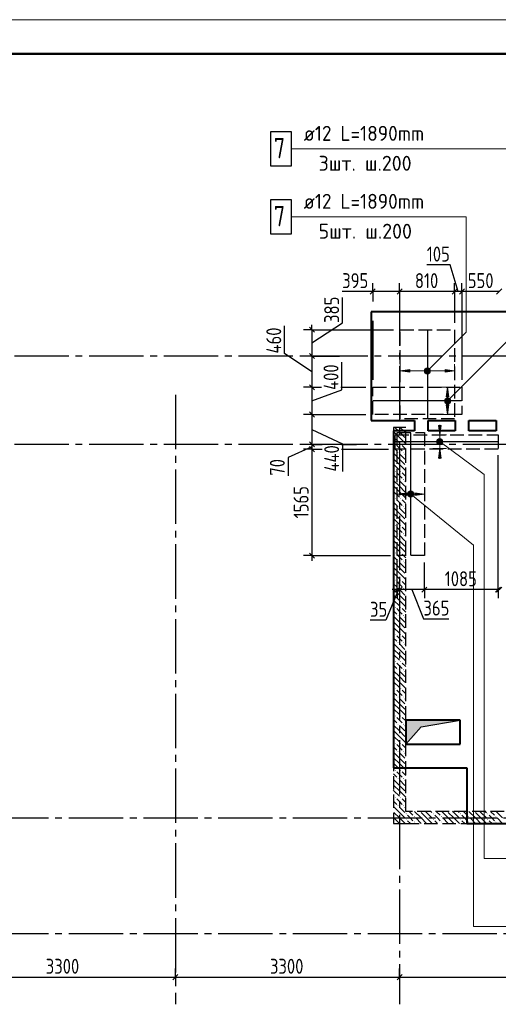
# Model space of a CAD drawing. Header units: millimetres. Extents: x 40580 to 1168286, y -220995 to 81020.
# Tile 92 of 194: x 362706 to 369751, y -113158 to -98668. Entities that reach past the tile are written whole.
import ezdxf

# ---------------------------------------------------------------- set-up
doc = ezdxf.new("R2010")
doc.units = ezdxf.units.MM
for name, pattern in [('______2', [270, 200, -70]), ('______5', [1100, 800, -100, 100, -100]), ('CENTER', [2, 1.25, -0.25, 0.25, -0.25])]:
    doc.linetypes.add(name, pattern=pattern)
for name, color, linetype, lineweight in [('Standard', 7, 'Continuous', 25), ('ДОП Верх по Х', 7, 'Continuous', 25), ('ЖБ Перекрытие верхний уровень', 7, 'Continuous', 35), ('ОСИ', 7, 'CENTER', 15), ('Основная', 7, 'Continuous', 40), ('Позиционная метка номер позиции', 7, 'Continuous', 13), ('Примечания', 7, 'Continuous', 13)]:
    doc.layers.add(name, color=color, linetype=linetype, lineweight=lineweight)
doc.layers.add('ЖБ Стена верхний уровень', color=7, linetype='______2', true_color=0x656565)
doc.layers.add('Тонкие', color=7, linetype='Continuous')
doc.layers.add('ФВ-2', color=7, linetype='Continuous')
doc.styles.add('GOST 2.304-81', font='txt')
doc.styles.add('ISOCPEUR', font='isocpeur.ttf')

msp = doc.modelspace()

# ---------------------------------------------------------------- hatches: boundary and pattern name
at = {"layer": 'ДОП Верх по Х', "linetype": 'Continuous', "lineweight": 13, "transparency": 33554687}
for points in [[(368448.3, -103857.4), (368308.3, -103837.4), (368448.3, -103817.4)], [(369025.4, -104338.4), (369005.4, -104478.4), (368985.4, -104338.4)], [(368909.3, -104638.4), (368889.3, -104778.4), (368869.3, -104638.4)], [(368403.3, -105669.4), (368263.3, -105649.4), (368403.3, -105629.4)]]:
    msp.add_hatch(color=7, dxfattribs=at).paths.add_polyline_path(points, flags=16)
for points in [[(368676, -103856.2), (368676, -103818.7), (368670.8, -103837.4)], [(368676, -103818.7), (368689.5, -103869.7), (368689.5, -103805.2)], [(368676, -103818.7), (368676, -103856.2), (368689.5, -103869.7)], [(368689.5, -103805.2), (368708.3, -103874.9), (368708.3, -103799.9)], [(368689.5, -103805.2), (368689.5, -103869.7), (368708.3, -103874.9)], [(368708.3, -103799.9), (368708.3, -103874.9), (368727, -103869.7)], [(368708.3, -103799.9), (368727, -103869.7), (368727, -103805.2)], [(368727, -103805.2), (368727, -103869.7), (368740.5, -103856.2)], [(368727, -103805.2), (368740.5, -103856.2), (368740.5, -103818.7)], [(368740.5, -103818.7), (368740.5, -103856.2), (368745.8, -103837.4)], [(368968.3, -103857.4), (369108.3, -103837.4), (368968.3, -103817.4)], [(369025.4, -104218.4), (369005.4, -104078.4), (368985.4, -104218.4)], [(368967.9, -104278.4), (369042.9, -104278.4), (369037.6, -104259.7)], [(368967.9, -104278.4), (369037.6, -104259.7), (368973.1, -104259.7)], [(368973.1, -104297.2), (369042.9, -104278.4), (368967.9, -104278.4)], [(368973.1, -104259.7), (369037.6, -104259.7), (369024.1, -104246.2)], [(368973.1, -104259.7), (369024.1, -104246.2), (368986.6, -104246.2)], [(368973.1, -104297.2), (369037.6, -104297.2), (369042.9, -104278.4)], [(368986.6, -104310.7), (369037.6, -104297.2), (368973.1, -104297.2)], [(368986.6, -104246.2), (369024.1, -104246.2), (369005.4, -104240.9)], [(368986.6, -104310.7), (369024.1, -104310.7), (369037.6, -104297.2)], [(369024.1, -104310.7), (368986.6, -104310.7), (369005.4, -104315.9)], [(368851.8, -104878.4), (368926.8, -104878.4), (368921.5, -104859.7)], [(368851.8, -104878.4), (368921.5, -104859.7), (368857, -104859.7)], [(368857, -104897.2), (368926.8, -104878.4), (368851.8, -104878.4)], [(368857, -104859.7), (368921.5, -104859.7), (368908, -104846.2)], [(368857, -104859.7), (368908, -104846.2), (368870.5, -104846.2)], [(368857, -104897.2), (368921.5, -104897.2), (368926.8, -104878.4)], [(368870.5, -104910.7), (368921.5, -104897.2), (368857, -104897.2)], [(368870.5, -104846.2), (368908, -104846.2), (368889.3, -104840.9)], [(368870.5, -104910.7), (368908, -104910.7), (368921.5, -104897.2)], [(368909.3, -105118.4), (368889.3, -104978.4), (368869.3, -105118.4)], [(368908, -104910.7), (368870.5, -104910.7), (368889.3, -104915.9)], [(368431, -105630.7), (368444.5, -105681.7), (368444.5, -105617.2)], [(368444.5, -105617.2), (368463.3, -105686.9), (368463.3, -105611.9)], [(368444.5, -105617.2), (368444.5, -105681.7), (368463.3, -105686.9)], [(368463.3, -105611.9), (368463.3, -105686.9), (368482, -105681.7)], [(368463.3, -105611.9), (368482, -105681.7), (368482, -105617.2)], [(368482, -105617.2), (368482, -105681.7), (368495.5, -105668.2)], [(368482, -105617.2), (368495.5, -105668.2), (368495.5, -105630.7)], [(368431, -105668.2), (368431, -105630.7), (368425.8, -105649.4)], [(368431, -105630.7), (368431, -105668.2), (368444.5, -105681.7)], [(368495.5, -105630.7), (368495.5, -105668.2), (368500.8, -105649.4)], [(368523.3, -105669.4), (368663.3, -105649.4), (368523.3, -105629.4)]]:
    msp.add_hatch(color=7, dxfattribs=at).paths.add_polyline_path(points)
at = {"layer": 'ЖБ Стена верхний уровень', "linetype": 'Continuous', "lineweight": -3, "transparency": 33554687}
for points in [[(368228.7, -104915.3), (368235.2, -104908.8), (368241.7, -104915.3), (368235.2, -104921.8)], [(368268.7, -105035.3), (368275.2, -105028.8), (368281.7, -105035.3), (368275.2, -105041.8)], [(368308.7, -104915.3), (368315.2, -104908.8), (368321.7, -104915.3), (368315.2, -104921.8)], [(368348.7, -105035.3), (368355.2, -105028.8), (368361.7, -105035.3), (368355.2, -105041.8)], [(368228.7, -105315.3), (368235.2, -105308.8), (368241.7, -105315.3), (368235.2, -105321.8)], [(368308.7, -105315.3), (368315.2, -105308.8), (368321.7, -105315.3), (368315.2, -105321.8)], [(368268.7, -105435.3), (368275.2, -105428.8), (368281.7, -105435.3), (368275.2, -105441.8)], [(368348.7, -105435.3), (368355.2, -105428.8), (368361.7, -105435.3), (368355.2, -105441.8)], [(368228.7, -105715.3), (368235.2, -105708.8), (368241.7, -105715.3), (368235.2, -105721.8)], [(368308.7, -105715.3), (368315.2, -105708.8), (368321.7, -105715.3), (368315.2, -105721.8)], [(368268.7, -105835.3), (368275.2, -105828.8), (368281.7, -105835.3), (368275.2, -105841.8)], [(368348.7, -105835.3), (368355.2, -105828.8), (368361.7, -105835.3), (368355.2, -105841.8)], [(368228.7, -106115.3), (368235.2, -106108.8), (368241.7, -106115.3), (368235.2, -106121.8)], [(368308.7, -106115.3), (368315.2, -106108.8), (368321.7, -106115.3), (368315.2, -106121.8)], [(368268.7, -106235.3), (368275.2, -106228.8), (368281.7, -106235.3), (368275.2, -106241.8)], [(368348.7, -106235.3), (368355.2, -106228.8), (368361.7, -106235.3), (368355.2, -106241.8)], [(368228.7, -106515.3), (368235.2, -106508.8), (368241.7, -106515.3), (368235.2, -106521.8)], [(368268.7, -106635.3), (368275.2, -106628.8), (368281.7, -106635.3), (368275.2, -106641.8)], [(368308.7, -106515.3), (368315.2, -106508.8), (368321.7, -106515.3), (368315.2, -106521.8)], [(368348.7, -106635.3), (368355.2, -106628.8), (368361.7, -106635.3), (368355.2, -106641.8)], [(368228.7, -106915.3), (368235.2, -106908.8), (368241.7, -106915.3), (368235.2, -106921.8)], [(368308.7, -106915.3), (368315.2, -106908.8), (368321.7, -106915.3), (368315.2, -106921.8)], [(368268.7, -107035.3), (368275.2, -107028.8), (368281.7, -107035.3), (368275.2, -107041.8)], [(368348.7, -107035.3), (368355.2, -107028.8), (368361.7, -107035.3), (368355.2, -107041.8)], [(368228.7, -107315.3), (368235.2, -107308.8), (368241.7, -107315.3), (368235.2, -107321.8)], [(368308.7, -107315.3), (368315.2, -107308.8), (368321.7, -107315.3), (368315.2, -107321.8)], [(368268.7, -107435.3), (368275.2, -107428.8), (368281.7, -107435.3), (368275.2, -107441.8)], [(368348.7, -107435.3), (368355.2, -107428.8), (368361.7, -107435.3), (368355.2, -107441.8)], [(368228.7, -107715.3), (368235.2, -107708.8), (368241.7, -107715.3), (368235.2, -107721.8)], [(368308.7, -107715.3), (368315.2, -107708.8), (368321.7, -107715.3), (368315.2, -107721.8)], [(368268.7, -107835.3), (368275.2, -107828.8), (368281.7, -107835.3), (368275.2, -107841.8)], [(368348.7, -107835.3), (368355.2, -107828.8), (368361.7, -107835.3), (368355.2, -107841.8)], [(368228.7, -108115.3), (368235.2, -108108.8), (368241.7, -108115.3), (368235.2, -108121.8)], [(368268.7, -108235.3), (368275.2, -108228.8), (368281.7, -108235.3), (368275.2, -108241.8)], [(368308.7, -108115.3), (368315.2, -108108.8), (368321.7, -108115.3), (368315.2, -108121.8)], [(368348.7, -108235.3), (368355.2, -108228.8), (368361.7, -108235.3), (368355.2, -108241.8)], [(368228.7, -108515.3), (368235.2, -108508.8), (368241.7, -108515.3), (368235.2, -108521.8)], [(368308.7, -108515.3), (368315.2, -108508.8), (368321.7, -108515.3), (368315.2, -108521.8)], [(368268.7, -108635.3), (368275.2, -108628.8), (368281.7, -108635.3), (368275.2, -108641.8)], [(368348.7, -108635.3), (368355.2, -108628.8), (368361.7, -108635.3), (368355.2, -108641.8)], [(368228.7, -108915.3), (368235.2, -108908.8), (368241.7, -108915.3), (368235.2, -108921.8)], [(368308.7, -108915.3), (368315.2, -108908.8), (368321.7, -108915.3), (368315.2, -108921.8)], [(368268.7, -109035.3), (368275.2, -109028.8), (368281.7, -109035.3), (368275.2, -109041.8)], [(368348.7, -109035.3), (368355.2, -109028.8), (368361.7, -109035.3), (368355.2, -109041.8)], [(368228.7, -109315.3), (368235.2, -109308.8), (368241.7, -109315.3), (368235.2, -109321.8)], [(368308.7, -109315.3), (368315.2, -109308.8), (368321.7, -109315.3), (368315.2, -109321.8)], [(368268.7, -109435.3), (368275.2, -109428.8), (368281.7, -109435.3), (368275.2, -109441.8)], [(368348.7, -109435.3), (368355.2, -109428.8), (368361.7, -109435.3), (368355.2, -109441.8)], [(368228.7, -109715.3), (368235.2, -109708.8), (368241.7, -109715.3), (368235.2, -109721.8)], [(368308.7, -109715.3), (368315.2, -109708.8), (368321.7, -109715.3), (368315.2, -109721.8)], [(368268.7, -109835.3), (368275.2, -109828.8), (368281.7, -109835.3), (368275.2, -109841.8)], [(368348.7, -109835.3), (368355.2, -109828.8), (368361.7, -109835.3), (368355.2, -109841.8)], [(368228.7, -110115.3), (368235.2, -110108.8), (368241.7, -110115.3), (368235.2, -110121.8)], [(368308.7, -110115.3), (368315.2, -110108.8), (368321.7, -110115.3), (368315.2, -110121.8)], [(368268.7, -110235.3), (368275.2, -110228.8), (368281.7, -110235.3), (368275.2, -110241.8)], [(368348.7, -110235.3), (368355.2, -110228.8), (368361.7, -110235.3), (368355.2, -110241.8)], [(368388.7, -110355.3), (368395.2, -110348.8), (368401.7, -110355.3), (368395.2, -110361.8)], [(368508.7, -110395.3), (368515.2, -110388.8), (368521.7, -110395.3), (368515.2, -110401.8)], [(368598.6, -110318.4), (368595.2, -110321.8), (368591.9, -110318.4)], [(368788.7, -110355.3), (368795.2, -110348.8), (368801.7, -110355.3), (368795.2, -110361.8)], [(368908.7, -110395.3), (368915.2, -110388.8), (368921.7, -110395.3), (368915.2, -110401.8)], [(368998.6, -110318.4), (368995.2, -110321.8), (368991.9, -110318.4)], [(369188.7, -110355.3), (369195.2, -110348.8), (369201.7, -110355.3), (369195.2, -110361.8)], [(369308.7, -110395.3), (369315.2, -110388.8), (369321.7, -110395.3), (369315.2, -110401.8)], [(369398.6, -110318.4), (369395.2, -110321.8), (369391.9, -110318.4)], [(369588.7, -110355.3), (369595.2, -110348.8), (369601.7, -110355.3), (369595.2, -110361.8)], [(369708.7, -110395.3), (369715.2, -110388.8), (369721.7, -110395.3), (369715.2, -110401.8)], [(368388.7, -110435.3), (368395.2, -110428.8), (368401.7, -110435.3), (368395.2, -110441.8)], [(368508.7, -110475.3), (368515.2, -110468.8), (368521.7, -110475.3), (368515.2, -110481.8)], [(368788.7, -110435.3), (368795.2, -110428.8), (368801.7, -110435.3), (368795.2, -110441.8)], [(368908.7, -110475.3), (368915.2, -110468.8), (368921.7, -110475.3), (368915.2, -110481.8)], [(369188.7, -110435.3), (369195.2, -110428.8), (369201.7, -110435.3), (369195.2, -110441.8)], [(369308.7, -110475.3), (369315.2, -110468.8), (369321.7, -110475.3), (369315.2, -110481.8)], [(369588.7, -110435.3), (369595.2, -110428.8), (369601.7, -110435.3), (369595.2, -110441.8)], [(369708.7, -110475.3), (369715.2, -110468.8), (369721.7, -110475.3), (369715.2, -110481.8)]]:
    msp.add_hatch(color=7, dxfattribs=at).paths.add_polyline_path(points, flags=16)
at = {"layer": 'Позиционная метка номер позиции', "linetype": 'Continuous', "lineweight": 13, "transparency": 33554687}
for points in [[(368665, -103826), (368740.1, -103869.3), (368676.5, -103805.6)], [(368665, -103848.9), (368719.7, -103880.7), (368665, -103826)], [(368665, -103826), (368719.7, -103880.7), (368740.1, -103869.3)], [(368696.8, -103880.7), (368665, -103848.9), (368676.5, -103869.3)], [(368665, -103848.9), (368696.8, -103880.7), (368719.7, -103880.7)], [(368676.5, -103805.6), (368751.6, -103848.9), (368696.8, -103794.2)], [(368676.5, -103805.6), (368740.1, -103869.3), (368751.6, -103848.9)], [(368696.8, -103794.2), (368751.6, -103848.9), (368751.6, -103826)], [(368696.8, -103794.2), (368751.6, -103826), (368719.7, -103794.2)], [(368719.7, -103794.2), (368751.6, -103826), (368740.1, -103805.6)], [(368962.1, -104267), (369037.2, -104310.3), (368973.6, -104246.6)], [(368962.1, -104289.9), (369016.8, -104321.7), (368962.1, -104267)], [(368962.1, -104267), (369016.8, -104321.7), (369037.2, -104310.3)], [(368993.9, -104321.7), (368962.1, -104289.9), (368973.6, -104310.3)], [(368962.1, -104289.9), (368993.9, -104321.7), (369016.8, -104321.7)], [(368973.6, -104246.6), (369048.6, -104289.9), (368993.9, -104235.2)], [(368973.6, -104246.6), (369037.2, -104310.3), (369048.6, -104289.9)], [(368993.9, -104235.2), (369048.6, -104289.9), (369048.6, -104267)], [(368993.9, -104235.2), (369048.6, -104267), (369016.8, -104235.2)], [(369016.8, -104235.2), (369048.6, -104267), (369037.2, -104246.6)], [(368846, -104867), (368877.8, -104835.2), (368857.5, -104846.6)], [(368877.8, -104835.2), (368846, -104867), (368846, -104889.9)], [(368877.8, -104835.2), (368846, -104889.9), (368900.7, -104835.2)], [(368900.7, -104835.2), (368846, -104889.9), (368857.5, -104910.3)], [(368900.7, -104835.2), (368857.5, -104910.3), (368921.1, -104846.6)], [(368921.1, -104846.6), (368857.5, -104910.3), (368877.8, -104921.7)], [(368921.1, -104846.6), (368877.8, -104921.7), (368932.6, -104867)], [(368932.6, -104867), (368877.8, -104921.7), (368900.7, -104921.7)], [(368932.6, -104867), (368900.7, -104921.7), (368932.6, -104889.9)], [(368932.6, -104889.9), (368900.7, -104921.7), (368921.1, -104910.3)], [(368420, -105638), (368451.8, -105606.2), (368431.5, -105617.6)], [(368451.8, -105606.2), (368420, -105638), (368420, -105660.9)], [(368451.8, -105606.2), (368420, -105660.9), (368474.7, -105606.2)], [(368474.7, -105606.2), (368420, -105660.9), (368431.5, -105681.3)], [(368474.7, -105606.2), (368431.5, -105681.3), (368495.1, -105617.6)], [(368495.1, -105617.6), (368431.5, -105681.3), (368451.8, -105692.7)], [(368495.1, -105617.6), (368451.8, -105692.7), (368506.6, -105638)], [(368506.6, -105638), (368451.8, -105692.7), (368474.7, -105692.7)], [(368506.6, -105638), (368474.7, -105692.7), (368506.6, -105660.9)], [(368506.6, -105660.9), (368474.7, -105692.7), (368495.1, -105681.3)]]:
    msp.add_hatch(color=7, dxfattribs=at).paths.add_polyline_path(points)
at = {"layer": 'ФВ-2'}
h = msp.add_hatch(color=256, dxfattribs=at)
h.dxf.hatch_style = 1
h.paths.add_polyline_path([(369137.1, -108998.4), (368617.9, -109073.1), (368388.3, -109328.4), (368388.3, -108998.4)])
h.paths.add_polyline_path([(369137.1, -108998.4), (368388.3, -108998.4), (368388.3, -108978.4), (369188.3, -108978.4)])

# ---------------------------------------------------------------- linework, layer by layer
at = {"layer": 'Standard', "color": 7, "linetype": 'Continuous', "lineweight": -3, "transparency": 33554687}
for p, q in [((369042.5, -102277.7), (368698.5, -102277.7)), ((369161.8, -102668.4), (369042.5, -102277.7)), ((367828.3, -102668.4), (367453.1, -102668.4)), ((367903.3, -102668.4), (367828.3, -102668.4)), ((368298.3, -102668.4), (367903.3, -102668.4)), ((369108.3, -102668.4), (368298.3, -102668.4)), ((369215.3, -102668.4), (369108.3, -102668.4)), ((369763.3, -102668.4), (369215.3, -102668.4)), ((367458.3, -103131.4), (367458.3, -102756.2)), ((367008.3, -103424.9), (367458.3, -103131.4)), ((367008.3, -103231.4), (367008.3, -103156.4)), ((366606.3, -103581), (366606.3, -103174.4)), ((367008.3, -103848.4), (366606.3, -103581)), ((367008.3, -103618.4), (367008.3, -104078.4)), ((367448.9, -104116.7), (367448.9, -103710.1)), ((367008.3, -104278.4), (367448.9, -104116.7)), ((367008.3, -104478.4), (367008.3, -104918.4)), ((367008.3, -104698.4), (367458.3, -104911.8)), ((367008.3, -104953.4), (366658.3, -105112.5)), ((367008.3, -104918.4), (367008.3, -104988.4)), ((367458.3, -104911.8), (367458.3, -105318.4)), ((366658.3, -105112.5), (366658.3, -105378.4)), ((367008.3, -106555.4), (367008.3, -106630.4)), ((368280.8, -107055.4), (368097.8, -107505.4)), ((368263.3, -107055.4), (368188.3, -107055.4)), ((368298.3, -107055.4), (368263.3, -107055.4)), ((368663.3, -107055.4), (368298.3, -107055.4)), ((368480.8, -107055.4), (368649, -107487)), ((369747.3, -107055.4), (368663.3, -107055.4)), ((369763.3, -107055.4), (369747.3, -107055.4)), ((368097.8, -107505.4), (367863.3, -107505.4)), ((368649, -107487), (369024.2, -107487)), ((361698.3, -112757.6), (364998.3, -112757.6)), ((364998.3, -112757.6), (368298.3, -112757.6)), ((368298.3, -112757.6), (372218.3, -112757.6))]:
    msp.add_line(p, q, dxfattribs=at)
at = {"layer": 'Standard', "color": 251, "linetype": 'Continuous', "lineweight": -3, "true_color": 0x656565, "transparency": 33554687}
for p, q in [((367903.3, -102668.4), (367903.3, -102543.4)), ((368298.3, -102668.4), (368298.3, -102543.4)), ((369108.3, -102668.4), (369108.3, -102543.4)), ((369215.3, -102668.4), (369215.3, -102543.4)), ((367903.3, -102668.4), (367903.3, -102793.4)), ((367903.3, -102668.4), (367903.3, -102816.6)), ((368298.3, -102668.4), (368298.3, -102793.4)), ((368298.3, -102668.4), (368298.3, -102668.4)), ((369108.3, -102668.4), (369108.3, -102793.4)), ((369215.3, -102668.4), (369215.3, -102793.4)), ((367903.3, -103101.4), (367903.3, -103968.4)), ((367008.3, -103231.4), (366883.3, -103231.4)), ((367008.3, -103231.4), (367133.3, -103231.4)), ((367008.3, -103618.4), (366883.3, -103618.4)), ((367008.3, -103618.4), (367133.3, -103618.4)), ((367008.3, -104078.4), (366883.3, -104078.4)), ((367008.3, -104078.4), (367133.3, -104078.4)), ((367008.3, -104478.4), (366883.3, -104478.4)), ((367008.3, -104478.4), (367133.3, -104478.4)), ((367008.3, -104918.4), (366883.3, -104918.4)), ((367008.3, -104988.4), (366883.3, -104988.4)), ((367008.3, -104918.4), (367133.3, -104918.4)), ((367008.3, -104918.4), (367156.4, -104918.4)), ((367008.3, -104988.4), (367133.3, -104988.4)), ((367441.3, -104918.4), (367663.9, -104918.4)), ((367441.3, -104988.4), (368133.3, -104988.4)), ((367008.3, -106555.4), (366883.3, -106555.4)), ((367008.3, -106555.4), (367133.3, -106555.4)), ((367008.3, -106555.4), (368163.3, -106555.4)), ((368263.3, -107055.4), (368263.3, -106605.4)), ((368663.3, -107055.4), (368663.3, -106655.4)), ((368263.3, -107055.4), (368263.3, -106930.4)), ((368263.3, -107055.4), (368263.3, -107180.4)), ((368298.3, -107055.4), (368298.3, -106930.4)), ((368298.3, -107055.4), (368298.3, -107180.4)), ((368298.3, -107055.4), (368298.3, -107055.4)), ((368663.3, -107055.4), (368663.3, -106930.4)), ((368663.3, -107055.4), (368663.3, -107180.4)), ((369747.3, -107055.4), (369747.3, -106930.4)), ((369747.3, -107055.4), (369747.3, -107180.4)), ((364998.3, -112757.6), (364998.3, -112632.6)), ((368298.3, -112757.6), (368298.3, -112632.6)), ((364998.3, -112757.6), (364998.3, -112882.5)), ((364998.3, -112757.6), (364998.3, -112757.6)), ((368298.3, -112757.6), (368298.3, -112882.5)), ((368298.3, -112757.6), (368298.3, -112757.6))]:
    msp.add_line(p, q, dxfattribs=at)
at = {"layer": 'Standard', "color": 7, "linetype": 'Continuous', "lineweight": 25, "transparency": 33554687}
for p, q in [((367940.8, -102630.9), (367865.8, -102705.9)), ((368335.8, -102630.9), (368260.8, -102705.9)), ((369145.8, -102630.9), (369070.8, -102705.9)), ((369252.8, -102630.9), (369177.8, -102705.9)), ((369800.8, -102630.9), (369725.8, -102705.9)), ((366970.8, -103193.9), (367045.8, -103268.9)), ((366970.8, -103580.9), (367045.8, -103655.9)), ((366970.8, -104040.9), (367045.8, -104115.9)), ((366970.8, -104440.9), (367045.8, -104515.9)), ((366970.8, -104880.9), (367045.8, -104955.9)), ((366970.8, -104950.9), (367045.8, -105025.9)), ((366970.8, -106517.9), (367045.8, -106592.9)), ((368300.8, -107017.9), (368225.8, -107092.9)), ((368335.8, -107017.9), (368260.8, -107092.9)), ((368700.8, -107017.9), (368625.8, -107092.9)), ((369784.8, -107017.9), (369709.8, -107092.9)), ((369800.8, -107017.9), (369725.8, -107092.9)), ((364960.8, -112795.1), (365035.8, -112720.1)), ((368260.8, -112795.1), (368335.8, -112720.1))]:
    msp.add_line(p, q, dxfattribs=at)
at = {"layer": 'Standard', "color": 7, "linetype": 'Continuous', "lineweight": 13, "transparency": 33554687}
msp.add_lwpolyline([(341068.3, -128368.4), (383068.3, -128368.4), (383068.3, -98668.4), (341068.3, -98668.4), (341068.3, -128368.4)], close=True, dxfattribs=at)
at = {"layer": 'Standard', "color": 7, "linetype": 'Continuous', "lineweight": 50, "transparency": 33554687}
msp.add_lwpolyline([(343068.3, -99168.4), (382568.3, -99168.4), (382568.3, -127868.4), (343068.3, -127868.4), (343068.3, -99168.4)], close=True, dxfattribs=at)
at = {"layer": 'Standard', "color": 251, "linetype": 'Continuous', "lineweight": -3, "true_color": 0x656565, "transparency": 33554687}
for points in [[(369108.3, -102668.4), (369108.3, -103006.3), (369108.3, -103006.3), (369108.3, -103071.7), (369108.3, -103071.7), (369108.3, -103131.4)], [(369215.3, -102668.4), (369215.3, -103000.1), (369215.3, -103000.1), (369215.3, -103064.3), (369215.3, -103064.3), (369215.3, -103968.4)], [(367008.3, -103231.4), (367314.3, -103231.4), (367314.3, -103231.4), (367417.4, -103231.4), (367417.4, -103231.4), (367430.8, -103231.4), (367430.8, -103231.4), (367440.6, -103231.4), (367440.6, -103231.4), (367441.3, -103231.4), (367441.3, -103231.4), (368208.3, -103231.4)], [(367008.3, -103618.4), (367279.6, -103618.4), (367279.6, -103618.4), (367370.2, -103618.4), (367370.2, -103618.4), (367413.5, -103618.4)], [(367008.3, -104078.4), (367115.9, -104078.4), (367115.9, -104078.4), (367147, -104078.4)], [(367431.9, -104078.4), (367432.6, -104078.4), (367432.6, -104078.4), (367441.3, -104078.4), (367441.3, -104078.4), (367803.3, -104078.4)], [(367008.3, -104478.4), (367235.6, -104478.4), (367235.6, -104478.4), (367441.3, -104478.4), (367441.3, -104478.4), (367803.3, -104478.4)], [(367008.3, -104988.4), (367155.8, -104988.4), (367155.8, -104988.4), (367156.4, -104988.4)], [(369747.3, -107055.4), (369747.3, -107038.4), (369747.3, -107038.4), (369747.3, -105078.4)]]:
    msp.add_lwpolyline(points, dxfattribs=at)
at = {"layer": 'Standard', "color": 7, "linetype": 'Continuous', "lineweight": -3, "transparency": 33554687}
for points in [[(367008.3, -103231.4), (367008.3, -103458.3), (367008.3, -103458.3), (367008.3, -103618.4)], [(367008.3, -104078.4), (367008.3, -104395.8), (367008.3, -104395.8), (367008.3, -104478.4)], [(367008.3, -104988.4), (367008.3, -105867.3), (367008.3, -105867.3), (367008.3, -106555.4)]]:
    msp.add_lwpolyline(points, dxfattribs=at)
at = {"layer": 'ДОП Верх по Х', "color": 7, "linetype": 'Continuous', "lineweight": 13, "transparency": 33554687}
for p, q in [((366910.3, -100568.4), (368908.3, -100568.4)), ((366910.3, -101568.4), (368908.3, -101568.4))]:
    msp.add_line(p, q, dxfattribs=at)
at = {"layer": 'ДОП Верх по Х', "color": 7, "linetype": 'Continuous', "lineweight": 25, "transparency": 33554687}
for p, q in [((368708.3, -103237.4), (368708.3, -104537.4)), ((369209.3, -104278.4), (367909.3, -104278.4)), ((368463.3, -106549.4), (368463.3, -104749.4)), ((369740.3, -104878.4), (368240.3, -104878.4))]:
    msp.add_line(p, q, dxfattribs=at)
at = {"layer": 'ДОП Верх по Х', "color": 251, "linetype": 'Continuous', "lineweight": 13, "true_color": 0x494949, "transparency": 33554687}
for p, q in [((368308.3, -103837.4), (368308.3, -103737.4)), ((369108.3, -103837.4), (369108.3, -103737.4)), ((368308.3, -103837.4), (368448.3, -103817.4)), ((368448.3, -103857.4), (368308.3, -103837.4)), ((368308.3, -103837.4), (368308.3, -103937.4)), ((368308.3, -103837.4), (368308.3, -103837.4)), ((368448.3, -103817.4), (368448.3, -103857.4)), ((368448.3, -103837.4), (368678.3, -103837.4)), ((368708.3, -103799.9), (368708.3, -103799.9)), ((368708.3, -103874.9), (368708.3, -103874.9)), ((368738.3, -103837.4), (368968.3, -103837.4)), ((369108.3, -103837.4), (368968.3, -103817.4)), ((368968.3, -103817.4), (368968.3, -103857.4)), ((368968.3, -103857.4), (369108.3, -103837.4)), ((369108.3, -103837.4), (369108.3, -103937.4)), ((369108.3, -103837.4), (369108.3, -103837.4)), ((369005.4, -104078.4), (368905.4, -104078.4)), ((369005.4, -104078.4), (368985.4, -104218.4)), ((369025.4, -104218.4), (369005.4, -104078.4)), ((369005.4, -104078.4), (369105.4, -104078.4)), ((369005.4, -104078.4), (369005.4, -104078.4)), ((368967.9, -104278.4), (368967.9, -104278.4)), ((368985.4, -104218.4), (369025.4, -104218.4)), ((369005.4, -104248.4), (369005.4, -104218.4)), ((369005.4, -104338.4), (369005.4, -104308.4)), ((369042.9, -104278.4), (369042.9, -104278.4)), ((369005.4, -104478.4), (368985.4, -104338.4)), ((368985.4, -104338.4), (369025.4, -104338.4)), ((369025.4, -104338.4), (369005.4, -104478.4)), ((369005.4, -104478.4), (368905.4, -104478.4)), ((369005.4, -104478.4), (369105.4, -104478.4)), ((369005.4, -104478.4), (369005.4, -104478.4)), ((368889.3, -104778.4), (368869.3, -104638.4)), ((368869.3, -104638.4), (368909.3, -104638.4)), ((368889.3, -104638.4), (368889.3, -104628.4)), ((368909.3, -104638.4), (368889.3, -104778.4)), ((368889.3, -104778.4), (368789.3, -104778.4)), ((368851.8, -104878.4), (368851.8, -104878.4)), ((368889.3, -104778.4), (368989.3, -104778.4)), ((368889.3, -104848.4), (368889.3, -104778.4)), ((368926.8, -104878.4), (368926.8, -104878.4)), ((368889.3, -104978.4), (368789.3, -104978.4)), ((368889.3, -104978.4), (368869.3, -105118.4)), ((368889.3, -104978.4), (368889.3, -104908.4)), ((368909.3, -105118.4), (368889.3, -104978.4)), ((368889.3, -104978.4), (368989.3, -104978.4)), ((368869.3, -105118.4), (368909.3, -105118.4)), ((368889.3, -105118.4), (368889.3, -105128.4)), ((368263.3, -105649.4), (368263.3, -105549.4)), ((368463.3, -105611.9), (368463.3, -105611.9)), ((368663.3, -105649.4), (368663.3, -105549.4)), ((368263.3, -105649.4), (368403.3, -105629.4)), ((368403.3, -105669.4), (368263.3, -105649.4)), ((368263.3, -105649.4), (368263.3, -105749.4)), ((368263.3, -105649.4), (368263.3, -105649.4)), ((368403.3, -105629.4), (368403.3, -105669.4)), ((368403.3, -105649.4), (368433.3, -105649.4)), ((368463.3, -105686.9), (368463.3, -105686.9)), ((368493.3, -105649.4), (368523.3, -105649.4)), ((368663.3, -105649.4), (368523.3, -105629.4)), ((368523.3, -105629.4), (368523.3, -105669.4)), ((368523.3, -105669.4), (368663.3, -105649.4)), ((368663.3, -105649.4), (368663.3, -105749.4)), ((368663.3, -105649.4), (368663.3, -105649.4))]:
    msp.add_line(p, q, dxfattribs=at)
at = {"layer": 'ДОП Верх по Х', "color": 7, "linetype": 'Continuous', "lineweight": 25, "transparency": 33554687}
for points in [[(366398.3, -100818.4), (366708.3, -100818.4), (366708.3, -100318.4), (366398.3, -100318.4), (366398.3, -100818.4)], [(366398.3, -101818.4), (366708.3, -101818.4), (366708.3, -101318.4), (366398.3, -101318.4), (366398.3, -101818.4)]]:
    msp.add_lwpolyline(points, dxfattribs=at)
at = {"layer": 'ДОП Верх по Х', "color": 251, "linetype": 'Continuous', "lineweight": 13, "true_color": 0x494949, "transparency": 33554687}
for centre in [(368708.3, -103837.4), (369005.4, -104278.4), (368889.3, -104878.4), (368463.3, -105649.4)]:
    msp.add_circle(centre, 37.5, dxfattribs=at)
at = {"layer": 'ЖБ Перекрытие верхний уровень', "color": 7, "linetype": 'Continuous', "lineweight": -3, "transparency": 33554687}
for p, q in [((368208.3, -109678.4), (368388.3, -109678.4)), ((369288.3, -110278.4), (369288.3, -110498.4))]:
    msp.add_line(p, q, dxfattribs=at)
at = {"layer": 'ЖБ Стена верхний уровень', "color": 251, "linetype": '______2', "lineweight": -3, "true_color": 0x656565, "transparency": 33554687}
for p, q in [((368208.3, -104668.4), (368208.3, -110498.4)), ((368388.3, -104668.4), (368208.3, -104668.4)), ((368388.3, -110318.4), (368388.3, -104668.4)), ((371458.3, -110318.4), (368388.3, -110318.4)), ((368208.3, -110498.4), (368388.3, -110498.4)), ((368388.3, -110498.4), (371458.3, -110498.4))]:
    msp.add_line(p, q, dxfattribs=at)
at = {"layer": 'ЖБ Стена верхний уровень', "color": 9, "linetype": 'Continuous', "lineweight": -3, "true_color": 0xc7c7c7, "transparency": 33554687}
for p, q in [((368215.2, -104735.3), (368295.2, -104815.3)), ((368295.2, -104735.3), (368228.4, -104668.4)), ((368295.2, -104735.3), (368375.2, -104815.3)), ((368308.4, -104668.4), (368375.2, -104735.3)), ((368215.2, -104815.3), (368208.3, -104808.3)), ((368208.3, -104888.4), (368215.2, -104895.3)), ((368215.2, -104815.3), (368295.2, -104895.3)), ((368295.2, -104815.3), (368388.3, -104908.3)), ((368208.3, -104968.4), (368255.2, -105015.3)), ((368295.2, -104975.3), (368255.2, -104935.3)), ((368335.2, -105015.3), (368295.2, -104975.3)), ((368335.2, -104935.3), (368388.3, -104988.4)), ((368295.2, -105135.3), (368208.3, -105048.3)), ((368215.2, -105135.3), (368295.2, -105215.3)), ((368295.2, -105055.3), (368375.2, -105135.3)), ((368295.2, -105135.3), (368375.2, -105215.3)), ((368375.2, -105055.3), (368388.3, -105068.4)), ((368215.2, -105215.3), (368208.3, -105208.3)), ((368208.3, -105288.4), (368215.2, -105295.3)), ((368215.2, -105215.3), (368295.2, -105295.3)), ((368295.2, -105375.3), (368255.2, -105335.3)), ((368295.2, -105215.3), (368388.3, -105308.3)), ((368335.2, -105335.3), (368388.3, -105388.4)), ((368208.3, -105368.4), (368255.2, -105415.3)), ((368295.2, -105535.3), (368208.3, -105448.3)), ((368335.2, -105415.3), (368295.2, -105375.3)), ((368295.2, -105455.3), (368375.2, -105535.3)), ((368375.2, -105455.3), (368388.3, -105468.4)), ((368215.2, -105615.3), (368208.3, -105608.3)), ((368215.2, -105535.3), (368295.2, -105615.3)), ((368215.2, -105615.3), (368295.2, -105695.3)), ((368295.2, -105535.3), (368375.2, -105615.3)), ((368295.2, -105615.3), (368388.3, -105708.3)), ((368208.3, -105688.4), (368215.2, -105695.3)), ((368208.3, -105768.4), (368255.2, -105815.3)), ((368295.2, -105775.3), (368255.2, -105735.3)), ((368335.2, -105735.3), (368388.3, -105788.4)), ((368295.2, -105935.3), (368208.3, -105848.3)), ((368335.2, -105815.3), (368295.2, -105775.3)), ((368295.2, -105855.3), (368375.2, -105935.3)), ((368375.2, -105855.3), (368388.3, -105868.4)), ((368215.2, -106015.3), (368208.3, -106008.3)), ((368215.2, -105935.3), (368295.2, -106015.3)), ((368215.2, -106015.3), (368295.2, -106095.3)), ((368295.2, -105935.3), (368375.2, -106015.3)), ((368295.2, -106015.3), (368388.3, -106108.3)), ((368208.3, -106088.4), (368215.2, -106095.3)), ((368208.3, -106168.4), (368255.2, -106215.3)), ((368295.2, -106175.3), (368255.2, -106135.3)), ((368335.2, -106215.3), (368295.2, -106175.3)), ((368335.2, -106135.3), (368388.3, -106188.4)), ((368295.2, -106335.3), (368208.3, -106248.3)), ((368215.2, -106335.3), (368295.2, -106415.3)), ((368295.2, -106255.3), (368375.2, -106335.3)), ((368295.2, -106335.3), (368375.2, -106415.3)), ((368375.2, -106255.3), (368388.3, -106268.4)), ((368215.2, -106415.3), (368208.3, -106408.3)), ((368208.3, -106488.4), (368215.2, -106495.3)), ((368215.2, -106415.3), (368295.2, -106495.3)), ((368295.2, -106415.3), (368388.3, -106508.3)), ((368208.3, -106568.4), (368255.2, -106615.3)), ((368295.2, -106575.3), (368255.2, -106535.3)), ((368335.2, -106615.3), (368295.2, -106575.3)), ((368335.2, -106535.3), (368388.3, -106588.4)), ((368295.2, -106735.3), (368208.3, -106648.3)), ((368215.2, -106735.3), (368295.2, -106815.3)), ((368295.2, -106655.3), (368375.2, -106735.3)), ((368295.2, -106735.3), (368375.2, -106815.3)), ((368375.2, -106655.3), (368388.3, -106668.4)), ((368215.2, -106815.3), (368208.3, -106808.3)), ((368208.3, -106888.4), (368215.2, -106895.3)), ((368215.2, -106815.3), (368295.2, -106895.3)), ((368295.2, -106815.3), (368388.3, -106908.3)), ((368208.3, -106968.4), (368255.2, -107015.3)), ((368295.2, -107135.3), (368208.3, -107048.3)), ((368295.2, -106975.3), (368255.2, -106935.3)), ((368335.2, -107015.3), (368295.2, -106975.3)), ((368295.2, -107055.3), (368375.2, -107135.3)), ((368335.2, -106935.3), (368388.3, -106988.4)), ((368375.2, -107055.3), (368388.3, -107068.4)), ((368215.2, -107215.3), (368208.3, -107208.3)), ((368215.2, -107135.3), (368295.2, -107215.3)), ((368215.2, -107215.3), (368295.2, -107295.3)), ((368295.2, -107135.3), (368375.2, -107215.3)), ((368295.2, -107215.3), (368388.3, -107308.3)), ((368208.3, -107288.4), (368215.2, -107295.3)), ((368295.2, -107375.3), (368255.2, -107335.3)), ((368335.2, -107335.3), (368388.3, -107388.4)), ((368208.3, -107368.4), (368255.2, -107415.3)), ((368295.2, -107535.3), (368208.3, -107448.3)), ((368335.2, -107415.3), (368295.2, -107375.3)), ((368295.2, -107455.3), (368375.2, -107535.3)), ((368375.2, -107455.3), (368388.3, -107468.4)), ((368215.2, -107615.3), (368208.3, -107608.3)), ((368215.2, -107535.3), (368295.2, -107615.3)), ((368215.2, -107615.3), (368295.2, -107695.3)), ((368295.2, -107535.3), (368375.2, -107615.3)), ((368295.2, -107615.3), (368388.3, -107708.3)), ((368208.3, -107688.4), (368215.2, -107695.3)), ((368208.3, -107768.4), (368255.2, -107815.3)), ((368295.2, -107775.3), (368255.2, -107735.3)), ((368335.2, -107815.3), (368295.2, -107775.3)), ((368335.2, -107735.3), (368388.3, -107788.4)), ((368295.2, -107935.3), (368208.3, -107848.3)), ((368215.2, -107935.3), (368295.2, -108015.3)), ((368295.2, -107855.3), (368375.2, -107935.3)), ((368295.2, -107935.3), (368375.2, -108015.3)), ((368375.2, -107855.3), (368388.3, -107868.4)), ((368215.2, -108015.3), (368208.3, -108008.3)), ((368208.3, -108088.4), (368215.2, -108095.3)), ((368215.2, -108015.3), (368295.2, -108095.3)), ((368295.2, -108015.3), (368388.3, -108108.3)), ((368208.3, -108168.4), (368255.2, -108215.3)), ((368295.2, -108175.3), (368255.2, -108135.3)), ((368335.2, -108215.3), (368295.2, -108175.3)), ((368335.2, -108135.3), (368388.3, -108188.4)), ((368295.2, -108335.3), (368208.3, -108248.3)), ((368215.2, -108335.3), (368295.2, -108415.3)), ((368295.2, -108255.3), (368375.2, -108335.3)), ((368295.2, -108335.3), (368375.2, -108415.3)), ((368375.2, -108255.3), (368388.3, -108268.4)), ((368215.2, -108415.3), (368208.3, -108408.3)), ((368208.3, -108488.4), (368215.2, -108495.3)), ((368215.2, -108415.3), (368295.2, -108495.3)), ((368295.2, -108415.3), (368388.3, -108508.3)), ((368208.3, -108568.4), (368255.2, -108615.3)), ((368295.2, -108735.3), (368208.3, -108648.3)), ((368295.2, -108575.3), (368255.2, -108535.3)), ((368335.2, -108615.3), (368295.2, -108575.3)), ((368295.2, -108655.3), (368375.2, -108735.3)), ((368335.2, -108535.3), (368388.3, -108588.4)), ((368375.2, -108655.3), (368388.3, -108668.4)), ((368215.2, -108815.3), (368208.3, -108808.3)), ((368215.2, -108735.3), (368295.2, -108815.3)), ((368295.2, -108735.3), (368375.2, -108815.3)), ((368208.3, -108888.4), (368215.2, -108895.3)), ((368215.2, -108815.3), (368295.2, -108895.3)), ((368295.2, -108975.3), (368255.2, -108935.3)), ((368295.2, -108815.3), (368388.3, -108908.3)), ((368335.2, -108935.3), (368388.3, -108988.4)), ((368208.3, -108968.4), (368255.2, -109015.3)), ((368295.2, -109135.3), (368208.3, -109048.3)), ((368335.2, -109015.3), (368295.2, -108975.3)), ((368295.2, -109055.3), (368375.2, -109135.3)), ((368375.2, -109055.3), (368388.3, -109068.4)), ((368215.2, -109215.3), (368208.3, -109208.3)), ((368215.2, -109135.3), (368295.2, -109215.3)), ((368215.2, -109215.3), (368295.2, -109295.3)), ((368295.2, -109135.3), (368375.2, -109215.3)), ((368295.2, -109215.3), (368388.3, -109308.3)), ((368208.3, -109288.4), (368215.2, -109295.3)), ((368208.3, -109368.4), (368255.2, -109415.3)), ((368295.2, -109375.3), (368255.2, -109335.3)), ((368335.2, -109415.3), (368295.2, -109375.3)), ((368335.2, -109335.3), (368388.3, -109388.4)), ((368295.2, -109535.3), (368208.3, -109448.3)), ((368215.2, -109535.3), (368295.2, -109615.3)), ((368295.2, -109455.3), (368375.2, -109535.3)), ((368295.2, -109535.3), (368375.2, -109615.3)), ((368375.2, -109455.3), (368388.3, -109468.4)), ((368215.2, -109615.3), (368208.3, -109608.3)), ((368215.2, -109615.3), (368295.2, -109695.3)), ((368295.2, -109615.3), (368388.3, -109708.3)), ((368208.3, -109688.4), (368215.2, -109695.3)), ((368208.3, -109768.4), (368255.2, -109815.3)), ((368295.2, -109775.3), (368255.2, -109735.3)), ((368335.2, -109815.3), (368295.2, -109775.3)), ((368335.2, -109735.3), (368388.3, -109788.4)), ((368295.2, -109935.3), (368208.3, -109848.3)), ((368215.2, -109935.3), (368295.2, -110015.3)), ((368295.2, -109855.3), (368375.2, -109935.3)), ((368295.2, -109935.3), (368375.2, -110015.3)), ((368375.2, -109855.3), (368388.3, -109868.4)), ((368215.2, -110015.3), (368208.3, -110008.3)), ((368208.3, -110088.4), (368215.2, -110095.3)), ((368215.2, -110015.3), (368295.2, -110095.3)), ((368295.2, -110015.3), (368388.3, -110108.3)), ((368208.3, -110168.4), (368255.2, -110215.3)), ((368295.2, -110335.3), (368208.3, -110248.3)), ((368295.2, -110175.3), (368255.2, -110135.3)), ((368335.2, -110215.3), (368295.2, -110175.3)), ((368295.2, -110255.3), (368375.2, -110335.3)), ((368335.2, -110135.3), (368388.3, -110188.4)), ((368375.2, -110255.3), (368388.3, -110268.4)), ((368215.2, -110335.3), (368295.2, -110415.3)), ((368295.2, -110335.3), (368375.2, -110415.3)), ((368455.2, -110415.3), (368415.2, -110375.3)), ((368438.4, -110318.4), (368495.2, -110375.3)), ((368615.2, -110415.3), (368518.4, -110318.4)), ((368615.2, -110335.3), (368695.2, -110415.3)), ((368695.2, -110335.3), (368678.4, -110318.4)), ((368695.2, -110335.3), (368775.2, -110415.3)), ((368758.4, -110318.4), (368775.2, -110335.3)), ((368855.2, -110415.3), (368815.2, -110375.3)), ((368838.4, -110318.4), (368895.2, -110375.3)), ((369015.2, -110415.3), (368918.4, -110318.4)), ((369015.2, -110335.3), (369095.2, -110415.3)), ((369095.2, -110335.3), (369078.4, -110318.4)), ((369095.2, -110335.3), (369175.2, -110415.3)), ((369158.4, -110318.4), (369175.2, -110335.3)), ((369255.2, -110415.3), (369215.2, -110375.3)), ((369238.4, -110318.4), (369295.2, -110375.3)), ((369415.2, -110415.3), (369318.4, -110318.4)), ((369415.2, -110335.3), (369495.2, -110415.3)), ((369495.2, -110335.3), (369478.4, -110318.4)), ((369495.2, -110335.3), (369575.2, -110415.3)), ((369558.4, -110318.4), (369575.2, -110335.3)), ((369655.2, -110415.3), (369615.2, -110375.3)), ((369638.4, -110318.4), (369695.2, -110375.3)), ((369815.2, -110415.3), (369718.4, -110318.4)), ((368215.2, -110415.3), (368208.3, -110408.3)), ((368208.3, -110488.4), (368215.2, -110495.3)), ((368215.2, -110415.3), (368295.2, -110495.3)), ((368295.2, -110415.3), (368378.4, -110498.4)), ((368415.2, -110455.3), (368458.4, -110498.4)), ((368495.2, -110455.3), (368455.2, -110415.3)), ((368535.2, -110415.3), (368615.2, -110495.3)), ((368535.2, -110495.3), (368538.4, -110498.4)), ((368615.2, -110415.3), (368695.2, -110495.3)), ((368695.2, -110415.3), (368778.4, -110498.4)), ((368815.2, -110455.3), (368858.4, -110498.4)), ((368895.2, -110455.3), (368855.2, -110415.3)), ((368935.2, -110415.3), (369015.2, -110495.3)), ((368935.2, -110495.3), (368938.4, -110498.4)), ((369015.2, -110415.3), (369095.2, -110495.3)), ((369095.2, -110415.3), (369178.4, -110498.4)), ((369215.2, -110455.3), (369258.4, -110498.4)), ((369295.2, -110455.3), (369255.2, -110415.3)), ((369335.2, -110415.3), (369415.2, -110495.3)), ((369335.2, -110495.3), (369338.4, -110498.4)), ((369415.2, -110415.3), (369495.2, -110495.3)), ((369495.2, -110415.3), (369578.4, -110498.4)), ((369615.2, -110455.3), (369658.4, -110498.4)), ((369695.2, -110455.3), (369655.2, -110415.3)), ((369735.2, -110415.3), (369815.2, -110495.3)), ((369735.2, -110495.3), (369738.4, -110498.4))]:
    msp.add_line(p, q, dxfattribs=at)
at = {"layer": 'ОСИ', "color": 8, "linetype": '______5', "lineweight": -3, "transparency": 33554687}
for p, q in [((368298.3, -102668.4), (368298.3, -113157.6)), ((376628.3, -103618.4), (344668.3, -103618.4)), ((364998.3, -104188.4), (364998.3, -113157.6)), ((376628.3, -104918.4), (344668.3, -104918.4)), ((376628.3, -104918.4), (344668.3, -104918.4)), ((376328.3, -110418.4), (344668.3, -110418.4)), ((376328.3, -112118.4), (344668.3, -112118.4))]:
    msp.add_line(p, q, dxfattribs=at)
at = {"layer": 'Основная', "transparency": 33554687}
for p, q in [((376558.3, -102968.4), (367878.3, -102968.4)), ((367878.3, -102968.4), (367878.3, -104568.4)), ((367878.3, -104568.4), (368518.3, -104568.4)), ((368518.3, -104568.4), (368518.3, -104718.4)), ((368718.3, -104718.4), (368718.3, -104568.4)), ((368718.3, -104568.4), (369118.3, -104568.4)), ((369118.3, -104568.4), (369118.3, -104718.4)), ((369318.3, -104718.4), (369318.3, -104568.4)), ((369318.3, -104568.4), (369718.3, -104568.4)), ((369718.3, -104568.4), (369718.3, -104718.4)), ((368518.3, -104718.4), (368208.3, -104718.4)), ((368208.3, -104718.4), (368208.3, -109678.4)), ((369118.3, -104718.4), (368718.3, -104718.4)), ((369718.3, -104718.4), (369318.3, -104718.4)), ((369188.3, -108978.4), (368388.3, -108978.4)), ((368388.3, -108978.4), (368388.3, -109328.4)), ((369188.3, -109328.4), (369188.3, -108978.4)), ((368388.3, -109328.4), (369188.3, -109328.4)), ((368208.3, -109678.4), (369288.3, -109678.4)), ((369288.3, -109678.4), (369288.3, -110498.4)), ((369288.3, -110498.4), (373518.3, -110498.4))]:
    msp.add_line(p, q, dxfattribs=at)
at = {"layer": 'Позиционная метка номер позиции', "color": 7, "linetype": 'Continuous', "lineweight": 13, "transparency": 33554687}
for p, q in [((368676.5, -103805.6), (368676.5, -103805.6)), ((368676.5, -103869.3), (368676.5, -103869.3)), ((368740.1, -103805.6), (368740.1, -103805.6)), ((368740.1, -103869.3), (368740.1, -103869.3)), ((368973.6, -104246.6), (368973.6, -104246.6)), ((368973.6, -104310.3), (368973.6, -104310.3)), ((369037.2, -104246.6), (369037.2, -104246.6)), ((369037.2, -104310.3), (369037.2, -104310.3)), ((368857.5, -104846.6), (368857.5, -104846.6)), ((368893.9, -104878.4), (369544.5, -105359.3)), ((368921.1, -104846.6), (368921.1, -104846.6)), ((368857.5, -104910.3), (368857.5, -104910.3)), ((368921.1, -104910.3), (368921.1, -104910.3)), ((369544.5, -105359.3), (369544.5, -111010.7)), ((368431.5, -105617.6), (368431.5, -105617.6)), ((368495.1, -105617.6), (368495.1, -105617.6)), ((368431.5, -105681.3), (368431.5, -105681.3)), ((368463.3, -105649.4), (369387.2, -106399)), ((368495.1, -105681.3), (368495.1, -105681.3)), ((369387.2, -106399), (369387.2, -112010.7)), ((369544.5, -111010.7), (372037.7, -111010.7)), ((369387.2, -112010.7), (372037.7, -112010.7))]:
    msp.add_line(p, q, dxfattribs=at)
for points in [[(369005.4, -104278.4), (369888.6, -103395.2), (369888.6, -100568.4), (366708.3, -100568.4)], [(368708.3, -103837.4), (369279, -103266.7), (369279, -101568.4), (366708.3, -101568.4)]]:
    msp.add_lwpolyline(points, dxfattribs=at)
for centre in [(368708.3, -103837.4), (369005.4, -104278.4), (368889.3, -104878.4), (368463.3, -105649.4)]:
    msp.add_circle(centre, 45, dxfattribs=at)
at = {"layer": 'Примечания', "color": 7, "linetype": '______2', "lineweight": -3, "transparency": 33554687}
for p, q in [((368308.3, -104543.4), (368308.3, -103231.4)), ((368308.3, -103231.4), (369108.3, -103231.4)), ((369108.3, -103231.4), (369108.3, -104543.4)), ((367903.3, -104478.4), (367903.3, -104078.4)), ((367903.3, -104078.4), (369215.3, -104078.4)), ((369215.3, -104078.4), (369215.3, -104478.4)), ((369215.3, -104478.4), (367903.3, -104478.4)), ((369108.3, -104543.4), (368308.3, -104543.4)), ((368263.3, -106555.4), (368263.3, -104743.4)), ((368263.3, -104743.4), (368663.3, -104743.4)), ((368663.3, -104743.4), (368663.3, -106555.4)), ((368233.3, -104988.4), (368233.3, -104778.4)), ((368233.3, -104778.4), (369747.3, -104778.4)), ((369747.3, -104778.4), (369747.3, -104988.4)), ((369747.3, -104988.4), (368233.3, -104988.4)), ((368663.3, -106555.4), (368263.3, -106555.4))]:
    msp.add_line(p, q, dxfattribs=at)
at = {"layer": 'Тонкие'}
for p, q in [((368388.3, -109328.4), (368617.9, -109073.1)), ((368617.9, -109073.1), (369188.3, -108978.4))]:
    msp.add_line(p, q, dxfattribs=at)

# ---------------------------------------------------------------- texts
at = {"layer": 'Standard', "color": 7, "linetype": 'Continuous', "lineweight": 25, "transparency": 33554687, "char_height": 220, "attachment_point": 7, "style": 'GOST 2.304-81'}
for s, insert, width in [('105', (368698.5, -102227.7), 469.509), ('395', (367453.1, -102618.4), 500.814), ('810', (368523.4, -102618.4), 485.085), ('550', (369301.6, -102618.4), 500.814), ('1085', (368963, -107005.4), 610.171), ('35', (367863.3, -107455.4), 360.165), ('365', (368649, -107437), 500.814), ('3300', (363090.3, -112707.6), 641.476), ('3300', (366390.3, -112707.6), 641.476)]:
    msp.add_mtext(s, dxfattribs=dict(at, insert=insert, width=width))
at = {"layer": 'Standard', "color": 7, "linetype": 'Continuous', "lineweight": 25, "transparency": 33554687, "char_height": 220, "attachment_point": 7, "rotation": 90, "style": 'GOST 2.304-81'}
for s, insert, width in [('385', (367408.3, -103131.4), 500.814), ('460', (366556.3, -103581), 531.96), ('400', (367398.9, -104116.7), 531.967), ('440', (367408.3, -105318.4), 531.96), ('70', (366608.3, -105378.4), 391.311), ('1565', (366958.3, -106006.4), 594.589)]:
    msp.add_mtext(s, dxfattribs=dict(at, insert=insert, width=width))
at = {"layer": 'ДОП Верх по Х', "color": 7, "linetype": 'Continuous', "lineweight": 13, "transparency": 33554687, "attachment_point": 7, "style": 'ISOCPEUR'}
for s, insert, char_height, width in [('\\W0.94;ø12 L=1890mm ', (366886.3, -100451.1), 220, 2105.66), ('\\W0.78;7', (366448.3, -100708.4), 300, 326.843), ('\\W0.97;3шт. ш.200 ', (367106.3, -100891.1), 220, 1713.203), ('\\W0.94;ø12 L=1890mm ', (366886.3, -101451.1), 220, 2105.66), ('\\W0.78;7', (366448.3, -101708.4), 300, 326.843), ('\\W0.97;5шт. ш.200 ', (367106.3, -101891.1), 220, 1713.203)]:
    msp.add_mtext(s, dxfattribs=dict(at, insert=insert, char_height=char_height, width=width))

doc.saveas('drawing.dxf')
